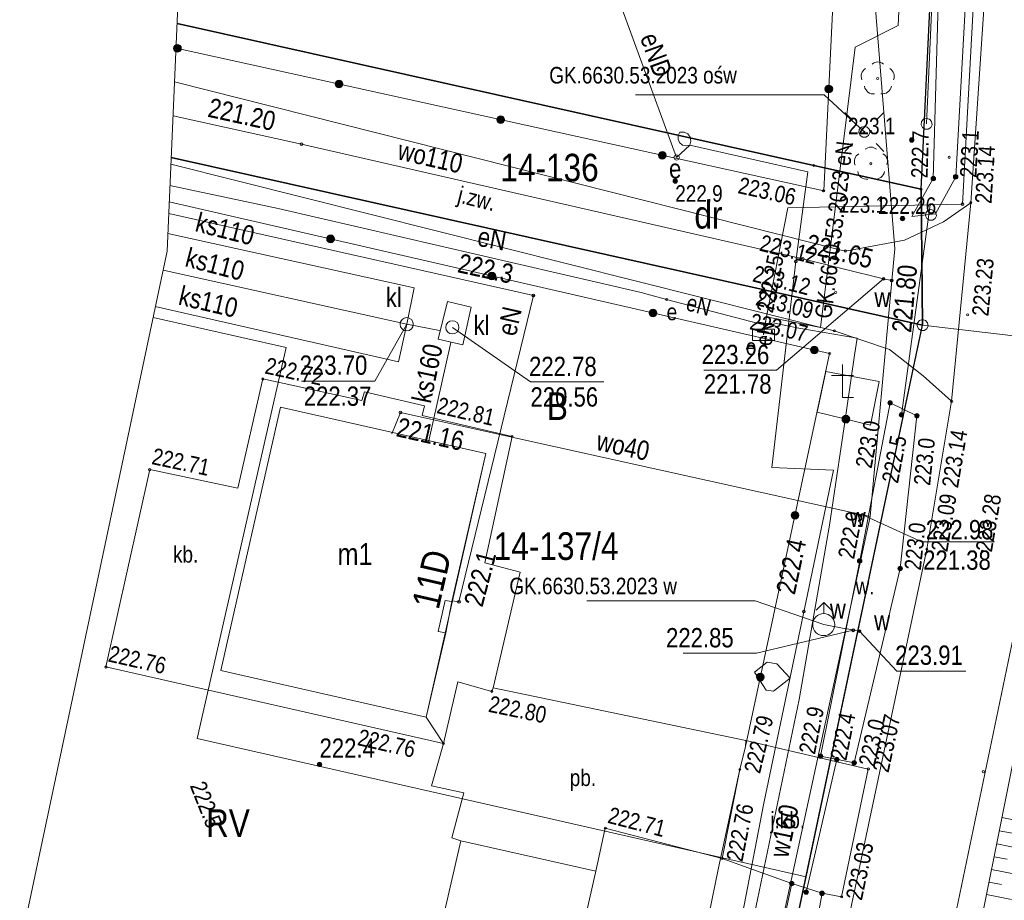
# Model space of a CAD drawing. Header units: metres. Extents: x 0 to 6601798, y -2700 to 5691112.
# Tile 43 of 61: x 6600167 to 6600211, y 5690006 to 5690046. Entities that reach past the tile are written whole.
import ezdxf
from ezdxf.enums import TextEntityAlignment as Align

# ---------------------------------------------------------------- set-up
doc = ezdxf.new("R2010")
doc.units = ezdxf.units.M
doc.header["$MEASUREMENT"] = 0
for name, color, linetype, lineweight in [('AS__Nowe_granice', 150, 'Continuous', 30), ('EBUPO_L_1', 7, 'Continuous', 5), ('EGBB_E_T_0', 7, 'Continuous', 5), ('EGBB_L_0', 7, 'Continuous', 5), ('Kontury', 7, 'Continuous', 5), ('Numery_dzialek', 150, 'Continuous', 5), ('OTD_L_14', 7, 'Continuous', 5), ('OTD_T_0', 7, 'Continuous', 5), ('OTK_E_T_0', 7, 'Continuous', 5), ('OTK_E_T_3', 7, 'Continuous', 5), ('OTK_E_T_4', 7, 'Continuous', 5), ('OTK_L_0', 7, 'Continuous', 5), ('OTK_L_4', 7, 'Continuous', 5), ('OTK_L_5', 7, 'Continuous', 5), ('OTK_L_8', 7, 'Continuous', 5), ('OTO_L_0', 7, 'Continuous', 5), ('OTO_L_1', 7, 'Continuous', 5), ('OTO_L_2', 7, 'Continuous', 5), ('OTR_L_1', 7, 'Continuous', 5), ('OTR_T_0', 7, 'Continuous', 5), ('OTR_T_1', 7, 'Continuous', 5), ('OTZ_L_1', 7, 'Continuous', 5), ('OTZ_T_0', 7, 'Continuous', 5), ('P_SUE_E_T_3', 7, 'Continuous', 5), ('P_SUE_T_3', 7, 'Continuous', 5), ('P_SUEP_E_T_0', 7, 'Continuous', 5), ('P_SUEP_L_0', 7, 'Continuous', 5), ('P_SUK_T_3', 7, 'Continuous', 5), ('P_SUKP_L_0', 7, 'Continuous', 5), ('P_SUW_E_T_2', 7, 'Continuous', 5), ('P_SUW_T_2', 7, 'Continuous', 5), ('P_SUWP_L_0', 7, 'Continuous', 5), ('podzial_uzytki', 7, 'Continuous', 5), ('Punkty', 7, 'Continuous', 5), ('SUE_E_T_1', 7, 'Continuous', 5), ('SUE_E_T_3', 7, 'Continuous', 5), ('SUE_T_4', 7, 'Continuous', 5), ('SUE_T_6', 7, 'Continuous', 5), ('SUEP_E_T_0', 7, 'Continuous', 5), ('SUEP_L_0', 7, 'Continuous', 5), ('SUER_T_0', 7, 'Continuous', 5), ('SUL_L_1', 7, 'Continuous', 5), ('UEEOA_T_10', 7, 'Continuous', 5), ('UEEOA_T_3', 7, 'Continuous', 5), ('UEEOA_T_9', 7, 'Continuous', 5), ('UEEOC_T_0', 7, 'Continuous', 5), ('UEEOO_T_0', 7, 'Continuous', 5), ('UEEPB_L_0', 7, 'Continuous', 5), ('UEEPON_L_0', 7, 'Continuous', 5), ('UEEPON_L_1', 7, 'Continuous', 5), ('UKKOA_T_22', 7, 'Continuous', 5), ('UKKOA_T_25', 7, 'Continuous', 5), ('UKKOC_T_8', 7, 'Continuous', 5), ('UKKOO_T_1', 7, 'Continuous', 5), ('UKKOO_T_7', 7, 'Continuous', 5), ('UKKPA_L_13', 7, 'Continuous', 5), ('UKKPOL_L_0', 7, 'Continuous', 5), ('UWWOA_T_2', 7, 'Continuous', 5), ('UWWOA_T_7', 7, 'Continuous', 5), ('UWWOC_T_0', 7, 'Continuous', 5), ('UWWOC_T_2', 7, 'Continuous', 5), ('UWWOO_T_0', 7, 'Continuous', 5), ('UWWPM_L_0', 7, 'Continuous', 5), ('UWWPM_L_1', 7, 'Continuous', 5), ('Uzytki', 7, 'Continuous', 5), ('WUKOS_T_1', 7, 'Continuous', 5), ('WWRPH_T_1', 7, 'Continuous', 5), ('WWRPP_T_0', 7, 'Continuous', 5)]:
    doc.layers.add(name, color=color, linetype=linetype, lineweight=lineweight)
doc.styles.add('STYL_ARIAL', font='ARIALN.TTF')

# ---------------------------------------------------------------- blocks, each defined once
blk = doc.blocks.new('GRT')
at = {"color": 7, "flags": 128}
blk.add_lwpolyline([(0, 2.5), (1.352, 2.103), (2.274, 1.039), (2.475, -0.356), (1.889, -1.637), (0.704, -2.399), (-0.704, -2.399), (-1.889, -1.637), (-2.475, -0.356), (-2.274, 1.039), (-1.352, 2.103), (0, 2.5)], dxfattribs=at)
blk = doc.blocks.new('GRO')
at = {"color": 7, "flags": 128}
blk.add_lwpolyline([(0, 0.45), (0.318, 0.318), (0.45, 0), (0.318, -0.318), (0, -0.45), (-0.318, -0.318), (-0.45, 0), (-0.318, 0.318), (0, 0.45)], dxfattribs=at)
blk = doc.blocks.new('2_OTDF')
at = {"color": 7, "flags": 128}
for points in [[(0, 15), (0, 0)], [(-5, 10), (5, 10)], [(0, 0), (5, 0)]]:
    blk.add_lwpolyline(points, dxfattribs=at)
blk = doc.blocks.new('801')
at = {"color": 0}
for radius in [1, 0.9, 0.8, 0.7, 0.6, 0.5, 0.4, 0.3, 0.2, 0.1]:
    blk.add_circle((0, 0), radius, dxfattribs=at)
blk = doc.blocks.new('403')
at = {"color": 0}
blk.add_circle((0, 0), 0.5, dxfattribs=at)
blk = doc.blocks.new('922')
at = {"color": 0}
blk.add_circle((0, 0), 0.5, dxfattribs=at)
for centre, radius, start, end in [((-3.5, 1), 4, 119.8482, 203.5195), ((0, 3.5), 4, 50.114, 129.886), ((3.5, 1), 4, 336.8845, 60.1518), ((-2, -3), 4, 187.477, 278.4788), ((2, -2.75), 4.25, 262.6459, 349.6289)]:
    blk.add_arc(centre, radius, start, end, dxfattribs=at)
blk = doc.blocks.new('4_SUEO_W')
at = {"color": 7, "flags": 128}
for points in [[(-5.303, 5.303), (-8.839, 8.839)], [(5.303, 5.303), (8.839, 8.839)], [(0, 0.25), (0.177, 0.177), (0.25, 0), (0.177, -0.177), (0, -0.25), (-0.177, -0.177), (-0.25, 0), (-0.177, 0.177), (0, 0.25)], [(-5.303, -5.303), (-8.839, -8.839)], [(5.303, -5.303), (8.839, -8.839)]]:
    blk.add_lwpolyline(points, dxfattribs=at)
blk = doc.blocks.new('4_SUPP')
at = {"color": 7, "flags": 128}
blk.add_lwpolyline([(0, 2.5), (1.352, 2.103), (2.274, 1.039), (2.475, -0.356), (1.889, -1.637), (0.704, -2.399), (-0.704, -2.399), (-1.889, -1.637), (-2.475, -0.356), (-2.274, 1.039), (-1.352, 2.103), (0, 2.5)], dxfattribs=at)
blk = doc.blocks.new('4_SUKS')
at = {"color": 7, "flags": 128}
blk.add_lwpolyline([(0, 2.5), (1.352, 2.103), (2.274, 1.039), (2.475, -0.356), (1.889, -1.637), (0.704, -2.399), (-0.704, -2.399), (-1.889, -1.637), (-2.475, -0.356), (-2.274, 1.039), (-1.352, 2.103), (0, 2.5)], dxfattribs=at)
blk = doc.blocks.new('513')
at = {"color": 0}
for p, q in [((-3.5, 6.5), (0, 10)), ((0, 5), (0, 10)), ((0, 10), (3.5, 6.5))]:
    blk.add_line(p, q, dxfattribs=at)
blk.add_circle((0, 0), 5, dxfattribs=at)
blk = doc.blocks.new('4_SUES')
at = {"color": 7, "flags": 128}
for points in [[(-5, 2.5), (-5, -2.5)], [(5, 2.5), (-5, 2.5)], [(5, -2.5), (5, 2.5)], [(-5, -2.5), (5, -2.5)]]:
    blk.add_lwpolyline(points, dxfattribs=at)
blk = doc.blocks.new('4_SUPS')
at = {"color": 7, "flags": 128}
blk.add_lwpolyline([(0, 0.625), (0.442, 0.442), (0.625, 0), (0.442, -0.442), (0, -0.625), (-0.442, -0.442), (-0.625, 0), (-0.442, 0.442), (0, 0.625)], dxfattribs=at)
blk = doc.blocks.new('ARM')
at = {"color": 7, "flags": 128}
blk.add_lwpolyline([(0, 1.25), (0.884, 0.884), (1.25, 0), (0.884, -0.884), (0, -1.25), (-0.884, -0.884), (-1.25, 0), (-0.884, 0.884), (0, 1.25)], dxfattribs=at)
blk = doc.blocks.new('625')
at = {"color": 0}
blk.add_circle((0, 0), 0.5, dxfattribs=at)
blk = doc.blocks.new('UGE')
at = {"color": 7, "flags": 128}
blk.add_lwpolyline([(0, 0.625), (0.442, 0.442), (0.625, 0), (0.442, -0.442), (0, -0.625), (-0.442, -0.442), (-0.625, 0), (-0.442, 0.442), (0, 0.625)], dxfattribs=at)
blk = doc.blocks.new('506')
at = {"color": 0}
blk.add_circle((0, 0), 3, dxfattribs=at)
blk = doc.blocks.new('621')
at = {"color": 0}
blk.add_circle((0, 0), 0.5, dxfattribs=at)
blk = doc.blocks.new('UGW')
at = {"color": 7, "flags": 128}
blk.add_lwpolyline([(0, 0.625), (0.442, 0.442), (0.625, 0), (0.442, -0.442), (0, -0.625), (-0.442, -0.442), (-0.625, 0), (-0.442, 0.442), (0, 0.625)], dxfattribs=at)

msp = doc.modelspace()

# ---------------------------------------------------------------- linework, layer by layer
at = {"color": 7, "linetype": 'Continuous', "lineweight": 0, "flags": 128}
msp.add_lwpolyline([(6600189.51, 5690403.01), (6600173.29, 5690035.7), (6600065.2, 5689524.43)], dxfattribs=at)
at = {"color": 7, "linetype": 'Continuous', "flags": 128}
msp.add_lwpolyline([(6600173.477, 5690039.941), (6600207.53, 5690032.34), (6600207.46, 5690038.5), (6600202.6, 5690039.58), (6600173.745, 5690046.013)], dxfattribs=at)
at = {"layer": 'AS__Nowe_granice', "linetype": 'Continuous', "flags": 128}
for points in [[(6600207.46, 5690038.5), (6600209.5, 5690080.81)], [(6600173.745, 5690046.013), (6600202.6, 5690039.58)], [(6600207.53, 5690032.34), (6600173.477, 5690039.941)], [(6600202.6, 5690039.58), (6600207.46, 5690038.5)], [(6600207.46, 5690038.5), (6600207.53, 5690032.34)], [(6600199.93, 5689996.35), (6600207.53, 5690032.34)]]:
    msp.add_lwpolyline(points, dxfattribs=at)
at = {"layer": 'EBUPO_L_1', "color": 4, "linetype": 'Continuous', "flags": 128}
for points in [[(6600185.89, 5690019.86), (6600185.58, 5690018.46)], [(6600186.2, 5690019.81), (6600185.89, 5690019.86)], [(6600185.58, 5690018.46), (6600185.92, 5690018.4)]]:
    msp.add_lwpolyline(points, dxfattribs=at)
at = {"layer": 'EGBB_L_0', "color": 7, "linetype": 'Continuous', "flags": 128}
for points in [[(6600178.43, 5690028.62), (6600175.73, 5690016.69)], [(6600187.74, 5690026.52), (6600178.43, 5690028.62)], [(6600186.2, 5690019.81), (6600187.74, 5690026.52)], [(6600186.2, 5690019.81), (6600185.92, 5690018.4)], [(6600185.03, 5690014.57), (6600185.92, 5690018.4)], [(6600175.73, 5690016.69), (6600185.03, 5690014.57)]]:
    msp.add_lwpolyline(points, dxfattribs=at)
at = {"layer": 'Kontury', "color": 3, "linetype": 'Continuous', "flags": 128}
for points in [[(6600207.46, 5690038.5), (6600209.5, 5690080.81)], [(6600173.745, 5690046.013), (6600202.6, 5690039.58)], [(6600202.6, 5690039.58), (6600203.52, 5690039.38)], [(6600178.68, 5690031.32), (6600172.654, 5690032.691)], [(6600174.65, 5690013.61), (6600178.68, 5690031.32)], [(6600202.25, 5690007.34), (6600174.65, 5690013.61)], [(6600199.93, 5689996.35), (6600202.25, 5690007.34)]]:
    msp.add_lwpolyline(points, dxfattribs=at)
at = {"layer": 'OTD_L_14', "color": 7, "linetype": 'Continuous', "flags": 128}
for points in [[(6600186.605, 5690008.971), (6600185.193, 5690002.87)], [(6600192.728, 5690007.598), (6600186.605, 5690008.971)], [(6600191.349, 5690001.523), (6600192.728, 5690007.598)]]:
    msp.add_lwpolyline(points, dxfattribs=at)
at = {"layer": 'OTK_L_0', "color": 7, "linetype": 'Continuous', "flags": 128}
for points in [[(6600209.715, 5690037.89), (6600211.635, 5690066.487)], [(6600204.028, 5690035.697), (6600173.629, 5690043.37)], [(6600173.464, 5690039.628), (6600203.528, 5690032.082)], [(6600209.715, 5690037.89), (6600208.477, 5690037.016)], [(6600208.845, 5690028.889), (6600209.715, 5690037.89)], [(6600208.845, 5690028.889), (6600209.715, 5690037.89)], [(6600208.477, 5690037.016), (6600206.718, 5690036.184)], [(6600206.718, 5690036.184), (6600204.028, 5690035.697)], [(6600203.528, 5690032.082), (6600206.031, 5690031.232)], [(6600206.031, 5690031.232), (6600207.564, 5690030.047)], [(6600207.564, 5690030.047), (6600208.845, 5690028.889)], [(6600207.724, 5690022.186), (6600208.845, 5690028.889)], [(6600201.99, 5689995.134), (6600207.724, 5690022.186)], [(6600212.387, 5690021.791), (6600206.728, 5689994.601)], [(6600199.513, 5690013.521), (6600199.499, 5690013.238)], [(6600205.068, 5690012.223), (6600199.513, 5690013.521)], [(6600199.499, 5690013.238), (6600199.248, 5690012.201)], [(6600199.248, 5690012.201), (6600198.441, 5690008.17)], [(6600203.858, 5690006.428), (6600205.068, 5690012.223)], [(6600198.441, 5690008.17), (6600201.601, 5690007.03)], [(6600201.601, 5690007.03), (6600202.972, 5690006.589)], [(6600202.972, 5690006.589), (6600203.858, 5690006.428)]]:
    msp.add_lwpolyline(points, dxfattribs=at)
at = {"layer": 'OTK_L_4', "color": 7, "linetype": 'Continuous', "flags": 128}
for points in [[(6600177.629, 5690029.903), (6600176.494, 5690024.944)], [(6600182.114, 5690028.927), (6600177.629, 5690029.903)], [(6600182.24, 5690029.321), (6600182.114, 5690028.927)], [(6600184.953, 5690028.69), (6600182.24, 5690029.321)], [(6600178.43, 5690028.62), (6600175.73, 5690016.69)], [(6600187.74, 5690026.52), (6600178.43, 5690028.62)], [(6600184.856, 5690028.238), (6600184.953, 5690028.69)], [(6600188.926, 5690027.295), (6600184.856, 5690028.238)], [(6600187.698, 5690021.567), (6600188.926, 5690027.295)], [(6600185.03, 5690014.572), (6600187.74, 5690026.52)], [(6600172.501, 5690025.795), (6600170.521, 5690016.85)], [(6600176.494, 5690024.944), (6600172.501, 5690025.795)], [(6600189.289, 5690021.145), (6600187.698, 5690021.567)], [(6600188.069, 5690015.896), (6600189.289, 5690021.145)], [(6600170.521, 5690016.85), (6600185.812, 5690013.381)], [(6600175.73, 5690016.69), (6600185.03, 5690014.572)], [(6600185.812, 5690013.381), (6600186.46, 5690016.181)], [(6600185.812, 5690013.381), (6600186.46, 5690016.181)], [(6600186.46, 5690016.181), (6600188.006, 5690015.742)], [(6600186.46, 5690016.181), (6600188.006, 5690015.742)], [(6600188.006, 5690015.742), (6600188.069, 5690015.896)], [(6600188.006, 5690015.742), (6600188.069, 5690015.896)], [(6600188.069, 5690015.896), (6600199.513, 5690013.521)], [(6600185.812, 5690013.381), (6600185.03, 5690014.572)], [(6600185.281, 5690011.454), (6600185.812, 5690013.381)], [(6600199.513, 5690013.521), (6600199.499, 5690013.238)], [(6600199.499, 5690013.238), (6600199.248, 5690012.201)], [(6600199.248, 5690012.201), (6600198.441, 5690008.17)], [(6600186.742, 5690011.151), (6600185.281, 5690011.454)], [(6600186.197, 5690009.097), (6600186.742, 5690011.151)], [(6600193.152, 5690009.541), (6600192.728, 5690007.598)], [(6600198.441, 5690008.17), (6600193.152, 5690009.541)], [(6600186.605, 5690008.971), (6600186.197, 5690009.097)], [(6600192.728, 5690007.598), (6600186.605, 5690008.971)]]:
    msp.add_lwpolyline(points, dxfattribs=at)
at = {"layer": 'OTK_L_5', "color": 7, "linetype": 'Continuous', "flags": 128}
for points in [[(6600208.017, 5690038.983), (6600208.696, 5690062.813)], [(6600210.354, 5690062.706), (6600209.03, 5690039.062)], [(6600207.039, 5690037.266), (6600208.017, 5690038.983)], [(6600209.03, 5690039.062), (6600208.122, 5690037.388)], [(6600208.122, 5690037.388), (6600207.039, 5690037.266)], [(6600204.679, 5690021.654), (6600206.059, 5690028.817)], [(6600206.059, 5690028.817), (6600207.272, 5690028.235)], [(6600207.272, 5690028.235), (6600206.515, 5690021.308)], [(6600202.905, 5690012.804), (6600204.679, 5690021.654)], [(6600206.515, 5690021.308), (6600204.433, 5690012.503)], [(6600204.433, 5690012.503), (6600202.905, 5690012.804)], [(6600199.24, 5689995.95), (6600201.601, 5690007.03)], [(6600201.601, 5690007.03), (6600202.972, 5690006.589)], [(6600202.972, 5690006.589), (6600200.905, 5689995.406)]]:
    msp.add_lwpolyline(points, dxfattribs=at)
at = {"layer": 'OTK_L_8', "color": 7, "linetype": 'Continuous', "flags": 128}
for points in [[(6600206.57, 5690028.269), (6600207.867, 5690037.788)], [(6600202.253, 5690006.646), (6600203.643, 5690012.66)]]:
    msp.add_lwpolyline(points, dxfattribs=at)
at = {"layer": 'OTO_L_0', "color": 7, "linetype": 'Continuous', "flags": 128}
for points in [[(6600204.376, 5690065.515), (6600203.056, 5690038.425)], [(6600203.056, 5690038.425), (6600173.696, 5690044.899)], [(6600173.388, 5690037.928), (6600203.317, 5690031.054)], [(6600203.317, 5690031.054), (6600199.499, 5690013.238)], [(6600202.749, 5690028.4), (6600203.151, 5690030.241)], [(6600203.151, 5690030.241), (6600205.567, 5690029.78)], [(6600205.567, 5690029.78), (6600205.166, 5690027.809)], [(6600205.166, 5690027.809), (6600202.749, 5690028.4)], [(6600198.287, 5690007.738), (6600196.086, 5689997.016)]]:
    msp.add_lwpolyline(points, dxfattribs=at)
at = {"layer": 'OTO_L_0', "color": 7, "linetype": 'Continuous'}
for centre, radius in [((6600173.76, 5690044.885), 0.175), ((6600173.76, 5690044.885), 0.158), ((6600173.76, 5690044.885), 0.14), ((6600173.76, 5690044.885), 0.122), ((6600173.76, 5690044.885), 0.105), ((6600173.76, 5690044.885), 0.0875), ((6600173.76, 5690044.885), 0.07), ((6600173.76, 5690044.885), 0.0525), ((6600173.76, 5690044.885), 0.035), ((6600181.084, 5690043.27), 0.175), ((6600181.084, 5690043.27), 0.158), ((6600181.084, 5690043.27), 0.14), ((6600181.084, 5690043.27), 0.122), ((6600181.084, 5690043.27), 0.105), ((6600181.084, 5690043.27), 0.0875), ((6600181.084, 5690043.27), 0.07), ((6600181.084, 5690043.27), 0.0525), ((6600181.084, 5690043.27), 0.035), ((6600203.281, 5690043.042), 0.175), ((6600203.281, 5690043.042), 0.158), ((6600203.281, 5690043.042), 0.14), ((6600203.281, 5690043.042), 0.122), ((6600203.281, 5690043.042), 0.105), ((6600203.281, 5690043.042), 0.0875), ((6600203.281, 5690043.042), 0.07), ((6600203.281, 5690043.042), 0.0525), ((6600203.281, 5690043.042), 0.035), ((6600188.408, 5690041.655), 0.175), ((6600188.408, 5690041.655), 0.158), ((6600188.408, 5690041.655), 0.14), ((6600188.408, 5690041.655), 0.122), ((6600188.408, 5690041.655), 0.105), ((6600188.408, 5690041.655), 0.0875), ((6600188.408, 5690041.655), 0.07), ((6600188.408, 5690041.655), 0.0525), ((6600188.408, 5690041.655), 0.035), ((6600195.732, 5690040.04), 0.175), ((6600195.732, 5690040.04), 0.158), ((6600195.732, 5690040.04), 0.14), ((6600195.732, 5690040.04), 0.122), ((6600195.732, 5690040.04), 0.105), ((6600195.732, 5690040.04), 0.0875), ((6600195.732, 5690040.04), 0.07), ((6600195.732, 5690040.04), 0.0525), ((6600195.732, 5690040.04), 0.035), ((6600180.698, 5690036.249), 0.175), ((6600180.698, 5690036.249), 0.158), ((6600180.698, 5690036.249), 0.14), ((6600180.698, 5690036.249), 0.122), ((6600180.698, 5690036.249), 0.105), ((6600180.698, 5690036.249), 0.0875), ((6600180.698, 5690036.249), 0.07), ((6600180.698, 5690036.249), 0.0525), ((6600180.698, 5690036.249), 0.035), ((6600188.008, 5690034.57), 0.175), ((6600188.008, 5690034.57), 0.158), ((6600188.008, 5690034.57), 0.14), ((6600188.008, 5690034.57), 0.122), ((6600188.008, 5690034.57), 0.105), ((6600188.008, 5690034.57), 0.0875), ((6600188.008, 5690034.57), 0.07), ((6600188.008, 5690034.57), 0.0525), ((6600188.008, 5690034.57), 0.035), ((6600195.317, 5690032.891), 0.175), ((6600195.317, 5690032.891), 0.158), ((6600195.317, 5690032.891), 0.14), ((6600195.317, 5690032.891), 0.122), ((6600195.317, 5690032.891), 0.105), ((6600195.317, 5690032.891), 0.0875), ((6600195.317, 5690032.891), 0.07), ((6600195.317, 5690032.891), 0.0525), ((6600195.317, 5690032.891), 0.035), ((6600202.627, 5690031.213), 0.175), ((6600202.627, 5690031.213), 0.158), ((6600202.627, 5690031.213), 0.14), ((6600202.627, 5690031.213), 0.122), ((6600202.627, 5690031.213), 0.105), ((6600202.627, 5690031.213), 0.0875), ((6600202.627, 5690031.213), 0.07), ((6600202.627, 5690031.213), 0.0525), ((6600202.627, 5690031.213), 0.035), ((6600204.054, 5690028.081), 0.175), ((6600204.054, 5690028.081), 0.158), ((6600204.054, 5690028.081), 0.14), ((6600204.054, 5690028.081), 0.122), ((6600204.054, 5690028.081), 0.105), ((6600204.054, 5690028.081), 0.0875), ((6600204.054, 5690028.081), 0.07), ((6600204.054, 5690028.081), 0.0525), ((6600204.054, 5690028.081), 0.035), ((6600201.745, 5690023.72), 0.175), ((6600201.745, 5690023.72), 0.158), ((6600201.745, 5690023.72), 0.14), ((6600201.745, 5690023.72), 0.122), ((6600201.745, 5690023.72), 0.105), ((6600201.745, 5690023.72), 0.0875), ((6600201.745, 5690023.72), 0.07), ((6600201.745, 5690023.72), 0.0525), ((6600201.745, 5690023.72), 0.035), ((6600200.174, 5690016.387), 0.175), ((6600200.174, 5690016.387), 0.158), ((6600200.174, 5690016.387), 0.14), ((6600200.174, 5690016.387), 0.122), ((6600200.174, 5690016.387), 0.105), ((6600200.174, 5690016.387), 0.0875), ((6600200.174, 5690016.387), 0.07), ((6600200.174, 5690016.387), 0.0525), ((6600200.174, 5690016.387), 0.035)]:
    msp.add_circle(centre, radius, dxfattribs=at)
at = {"layer": 'OTO_L_1', "color": 7, "linetype": 'Continuous', "flags": 128}
msp.add_lwpolyline([(6600198.287, 5690007.738), (6600199.248, 5690012.201)], dxfattribs=at)
at = {"layer": 'OTO_L_2', "color": 7, "linetype": 'Continuous', "flags": 128}
msp.add_lwpolyline([(6600199.248, 5690012.201), (6600199.499, 5690013.238)], dxfattribs=at)
at = {"layer": 'OTR_L_1', "color": 7, "linetype": 'Continuous', "flags": 128}
for points in [[(6600208.104, 5689994.918), (6600213.247, 5690020.633)], [(6600211.127, 5690010.03), (6600212.345, 5690009.787)], [(6600211.006, 5690009.429), (6600211.608, 5690009.309)], [(6600210.888, 5690008.835), (6600212.075, 5690008.598)], [(6600210.77, 5690008.249), (6600211.357, 5690008.132)], [(6600210.654, 5690007.67), (6600211.812, 5690007.438)], [(6600210.54, 5690007.098), (6600211.112, 5690006.984)], [(6600210.427, 5690006.534), (6600211.556, 5690006.308)]]:
    msp.add_lwpolyline(points, dxfattribs=at)
at = {"layer": 'P_SUE_E_T_3', "color": 7, "linetype": 'Continuous', "flags": 128}
for points in [[(6600194.522, 5690042.782), (6600203.072, 5690042.782)], [(6600204.89, 5690041.1), (6600203.072, 5690042.782)]]:
    msp.add_lwpolyline(points, dxfattribs=at)
at = {"layer": 'P_SUEP_L_0', "color": 1, "linetype": 'Continuous', "flags": 128}
for points in [[(6600207.95, 5690079.42), (6600206.43, 5690045.92)], [(6600206.43, 5690045.92), (6600204.48, 5690044.94)], [(6600204.48, 5690044.94), (6600202.9, 5690032.24)], [(6600200.45, 5690032.72), (6600200.32, 5690031.9)], [(6600202.9, 5690032.24), (6600200.45, 5690032.72)]]:
    msp.add_lwpolyline(points, dxfattribs=at)
at = {"layer": 'P_SUKP_L_0', "color": 30, "linetype": 'Continuous', "flags": 128}
msp.add_lwpolyline([(6600207.71, 5690041.46), (6600211.22, 5690119.37)], dxfattribs=at)
at = {"layer": 'P_SUW_E_T_2', "color": 161, "linetype": 'Continuous', "flags": 128}
for points in [[(6600192.318, 5690019.845), (6600199.945, 5690019.845)], [(6600203.05, 5690018.77), (6600199.945, 5690019.845)]]:
    msp.add_lwpolyline(points, dxfattribs=at)
at = {"layer": 'P_SUWP_L_0', "color": 161, "linetype": 'Continuous', "flags": 128}
msp.add_lwpolyline([(6600203.05, 5690018.77), (6600204.05, 5690018.58)], dxfattribs=at)
at = {"layer": 'SUEP_L_0', "color": 1, "linetype": 'Continuous', "flags": 128}
for points in [[(6600209.34, 5690037.82), (6600210.81, 5690064.73)], [(6600200.38, 5690032.34), (6600201.42, 5690037.65)], [(6600201.42, 5690037.65), (6600209.34, 5690037.82)], [(6600194.78, 5690033.82), (6600195.93, 5690033.5)], [(6600195.93, 5690033.5), (6600200.38, 5690032.34)], [(6600200.38, 5690032.34), (6600200.32, 5690031.96)], [(6600200.38, 5690032.34), (6600200.74, 5690032.45)], [(6600200.32, 5690031.96), (6600200.32, 5690031.9)]]:
    msp.add_lwpolyline(points, dxfattribs=at)
at = {"layer": 'SUL_L_1', "color": 7, "linetype": 'Continuous', "flags": 128}
for points in [[(6600200.38, 5690032.34), (6600201.42, 5690037.65)], [(6600201.42, 5690037.65), (6600209.34, 5690037.82)], [(6600200.32, 5690031.96), (6600200.38, 5690032.34)]]:
    msp.add_lwpolyline(points, dxfattribs=at)
at = {"layer": 'UEEPB_L_0', "color": 1, "linetype": 'Continuous', "flags": 128}
for points in [[(6600201.233, 5690030.43), (6600201.79, 5690035.22)], [(6600200.74, 5690032.45), (6600201.92, 5690032.2)], [(6600204.45, 5690030.98), (6600203.97, 5690027.75)], [(6600203.97, 5690027.75), (6600203.31, 5690023.28)], [(6600201.93, 5690015.38), (6600200.05, 5690006.31)]]:
    msp.add_lwpolyline(points, dxfattribs=at)
at = {"layer": 'UEEPON_L_0', "color": 1, "linetype": 'Continuous', "flags": 128}
for points in [[(6600178.32, 5690037.63), (6600173.421, 5690038.662)], [(6600194.78, 5690033.82), (6600178.32, 5690037.63)], [(6600189.89, 5690033.68), (6600173.365, 5690037.4)], [(6600186.52, 5690019.8), (6600189.89, 5690033.68)], [(6600201.92, 5690032.2), (6600200.74, 5690032.45)], [(6600204.56, 5690031.75), (6600201.92, 5690032.2)], [(6600204.45, 5690030.98), (6600204.56, 5690031.75)], [(6600203.97, 5690027.75), (6600204.45, 5690030.98)], [(6600203.31, 5690023.28), (6600203.97, 5690027.75)], [(6600201.93, 5690015.38), (6600203.31, 5690023.28)], [(6600186.21, 5690019.85), (6600186.52, 5690019.8)], [(6600200.05, 5690006.31), (6600201.93, 5690015.38)], [(6600197.97, 5689996.54), (6600200.05, 5690006.31)]]:
    msp.add_lwpolyline(points, dxfattribs=at)
at = {"layer": 'UEEPON_L_1', "color": 1, "linetype": 'Continuous', "flags": 128}
for points in [[(6600190.506, 5690056.002), (6600196.381, 5690039.936)], [(6600196.979, 5690040.492), (6600196.813, 5690040.459), (6600196.649, 5690040.501), (6600196.52, 5690040.61), (6600196.451, 5690040.765), (6600196.455, 5690040.934), (6600196.533, 5690041.084)], [(6600196.533, 5690041.084), (6600196.721, 5690041.088), (6600196.89, 5690041.006), (6600197.002, 5690040.856), (6600197.034, 5690040.671), (6600196.979, 5690040.492)], [(6600196.381, 5690039.936), (6600196.979, 5690040.492)], [(6600196.979, 5690040.492), (6600202.325, 5690039.293)], [(6600202.325, 5690039.293), (6600201.79, 5690035.22)], [(6600201.79, 5690035.22), (6600200.705, 5690025.892)], [(6600200.705, 5690025.892), (6600203.494, 5690025.768)], [(6600203.494, 5690025.768), (6600200.339, 5690010.675)], [(6600199.912, 5690016.616), (6600200.487, 5690017.073)], [(6600200.487, 5690017.073), (6600200.929, 5690016.985)], [(6600200.929, 5690016.985), (6600201.522, 5690016.335)], [(6600200.442, 5690015.791), (6600199.912, 5690016.616)], [(6600201.522, 5690016.335), (6600200.781, 5690015.747)], [(6600200.781, 5690015.747), (6600200.442, 5690015.791)], [(6600200.339, 5690010.675), (6600197.661, 5689996.805)]]:
    msp.add_lwpolyline(points, dxfattribs=at)
at = {"layer": 'UKKOC_T_8', "color": 30, "linetype": 'Continuous', "flags": 128}
for points in [[(6600184.15, 5690032.38), (6600182.71, 5690029.808)], [(6600186.22, 5690032.24), (6600189.759, 5690029.772)], [(6600179.388, 5690029.808), (6600182.71, 5690029.808)], [(6600189.759, 5690029.772), (6600193.081, 5690029.772)]]:
    msp.add_lwpolyline(points, dxfattribs=at)
at = {"layer": 'UKKPA_L_13', "color": 30, "linetype": 'Continuous', "flags": 128}
for points in [[(6600185.58, 5690031.71), (6600186, 5690033.41)], [(6600186, 5690033.41), (6600187.07, 5690033.16)], [(6600187.07, 5690033.16), (6600186.69, 5690031.45)], [(6600186.69, 5690031.45), (6600185.58, 5690031.71)]]:
    msp.add_lwpolyline(points, dxfattribs=at)
at = {"layer": 'UKKPOL_L_0', "color": 30, "linetype": 'Continuous', "flags": 128}
for points in [[(6600184.49, 5690034.03), (6600173.325, 5690036.491)], [(6600173.108, 5690034.839), (6600184.15, 5690032.38)], [(6600184.15, 5690032.38), (6600184.49, 5690034.03)], [(6600183.78, 5690030.67), (6600172.757, 5690033.179)], [(6600184.15, 5690032.38), (6600183.78, 5690030.67)], [(6600185.63, 5690032.1), (6600184.15, 5690032.38)], [(6600185.14, 5690027.04), (6600186.15, 5690031.56)]]:
    msp.add_lwpolyline(points, dxfattribs=at)
at = {"layer": 'UWWOC_T_2', "color": 161, "linetype": 'Continuous', "flags": 128}
for points in [[(6600205.76, 5690034.435), (6600200.908, 5690030.306)], [(6600197.618, 5690030.306), (6600200.908, 5690030.306)], [(6600204.81, 5690023.74), (6600207.496, 5690022.526)], [(6600207.496, 5690022.526), (6600210.785, 5690022.526)], [(6600204.39, 5690018.51), (6600200, 5690017.475)], [(6600204.67, 5690018.47), (6600206.369, 5690016.663)], [(6600196.678, 5690017.475), (6600200, 5690017.475)], [(6600206.369, 5690016.663), (6600209.496, 5690016.663)]]:
    msp.add_lwpolyline(points, dxfattribs=at)
at = {"layer": 'UWWPM_L_0', "color": 161, "linetype": 'Continuous', "flags": 128}
for points in [[(6600173.56, 5690041.82), (6600179.38, 5690040.54)], [(6600179.38, 5690040.54), (6600202.1, 5690035.34)], [(6600202.1, 5690035.34), (6600205.76, 5690034.435)], [(6600205.76, 5690034.435), (6600206.13, 5690034.36)], [(6600183.47, 5690027.41), (6600183.87, 5690028.38)], [(6600183.87, 5690028.38), (6600204.81, 5690023.74)], [(6600204.81, 5690023.74), (6600205.15, 5690023.66)], [(6600204.39, 5690018.51), (6600204.048, 5690018.584)], [(6600204.67, 5690018.47), (6600204.39, 5690018.51)]]:
    msp.add_lwpolyline(points, dxfattribs=at)
at = {"layer": 'UWWPM_L_1', "color": 161, "linetype": 'Continuous', "flags": 128}
for points in [[(6600205.143, 5690049.874), (6600206.266, 5690035.804)], [(6600206.13, 5690034.36), (6600206.266, 5690035.804)], [(6600205.15, 5690023.66), (6600206.13, 5690034.36)], [(6600205.15, 5690023.66), (6600196.371, 5689983.224)]]:
    msp.add_lwpolyline(points, dxfattribs=at)
at = {"layer": 'Uzytki', "color": 3, "linetype": 'Continuous', "flags": 128}
for points in [[(6600209.5, 5690080.81), (6600207.46, 5690038.5)], [(6600202.6, 5690039.58), (6600173.745, 5690046.013)], [(6600203.34, 5690033.28), (6600173.477, 5690039.943)], [(6600207.46, 5690038.5), (6600202.6, 5690039.58)], [(6600207.46, 5690038.5), (6600207.53, 5690032.34)], [(6600172.654, 5690032.691), (6600178.68, 5690031.32)], [(6600207.53, 5690032.34), (6600202.25, 5690007.34)], [(6600217.47, 5690031.17), (6600207.53, 5690032.34)], [(6600178.68, 5690031.32), (6600174.65, 5690013.61)], [(6600202.25, 5690007.34), (6600199.93, 5689996.35)]]:
    msp.add_lwpolyline(points, dxfattribs=at)

# ---------------------------------------------------------------- block references
at = {"layer": 'OTD_T_0', "color": 7, "linetype": 'Continuous', "xscale": 0.1, "yscale": 0.1, "zscale": 0.1}
msp.add_blockref('2_OTDF', (6600203.905, 5690029.054), dxfattribs=at)
at = {"layer": 'OTR_T_0', "color": 7, "linetype": 'Continuous', "xscale": 0.1, "yscale": 0.1, "zscale": 0.1, "rotation": 0.0008399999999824}
for p in [(6600203.056, 5690038.425), (6600209.715, 5690037.89), (6600204.028, 5690035.697), (6600203.594, 5690033.818), (6600209.577, 5690032.809), (6600203.528, 5690032.082), (6600203.317, 5690031.054), (6600177.629, 5690029.903), (6600208.845, 5690028.889), (6600188.926, 5690027.295), (6600172.501, 5690025.795), (6600207.724, 5690022.186), (6600210.237, 5690022.096), (6600170.521, 5690016.85), (6600188.006, 5690015.742), (6600185.812, 5690013.381), (6600199.248, 5690012.201), (6600205.068, 5690012.223), (6600193.152, 5690009.541), (6600198.441, 5690008.17), (6600203.858, 5690006.428)]:
    msp.add_blockref('403', p, dxfattribs=at)
at = {"layer": 'OTR_T_1', "color": 7, "linetype": 'Continuous', "xscale": 0.1, "yscale": 0.1, "zscale": 0.1, "rotation": 0.0008399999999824}
for p in [(6600207.04, 5690040.73), (6600196.32, 5690038.87), (6600208.017, 5690038.983), (6600209.03, 5690039.062), (6600206.62, 5690037.17), (6600206.059, 5690028.817), (6600206.57, 5690028.269), (6600207.272, 5690028.235), (6600204.679, 5690021.654), (6600206.515, 5690021.308), (6600202.905, 5690012.804), (6600203.643, 5690012.66), (6600204.433, 5690012.503), (6600201.601, 5690007.03), (6600202.253, 5690006.646), (6600202.972, 5690006.589)]:
    msp.add_blockref('801', p, dxfattribs=at)
at = {"layer": 'OTZ_T_0', "color": 7, "linetype": 'Continuous', "xscale": 0.1, "yscale": 0.1, "zscale": 0.1}
for p in [(6600205.497, 5690043.517), (6600205.187, 5690039.655)]:
    msp.add_blockref('922', p, dxfattribs=at)
at = {"layer": 'P_SUE_E_T_3', "color": 7, "linetype": 'Continuous', "xscale": 0.1, "yscale": 0.1, "zscale": 0.1}
msp.add_blockref('4_SUEO_W', (6600204.89, 5690041.1), dxfattribs=at)
at = {"layer": 'P_SUE_T_3', "color": 7, "linetype": 'Continuous', "xscale": 0.1, "yscale": 0.1, "zscale": 0.1}
for name in ['4_SUEO_W', '4_SUPP']:
    msp.add_blockref(name, (6600204.89, 5690041.1), dxfattribs=at)
at = {"layer": 'P_SUK_T_3', "color": 30, "linetype": 'Continuous', "xscale": 0.1, "yscale": 0.1, "zscale": 0.1}
msp.add_blockref('4_SUKS', (6600207.71, 5690041.46), dxfattribs=at)
at = {"layer": 'P_SUW_T_2', "color": 7, "linetype": 'Continuous', "xscale": 0.1, "yscale": 0.1, "zscale": 0.1}
msp.add_blockref('513', (6600203.05, 5690018.77), dxfattribs=at)
at = {"layer": 'Punkty', "color": 7, "linetype": 'Continuous', "xscale": 0.1, "yscale": 0.1, "zscale": 0.1}
for name, p in [('GRO', (6600202.6, 5690039.58)), ('GRO', (6600203.03, 5690038.43)), ('GRO', (6600207.46, 5690038.5)), ('GRT', (6600207.91, 5690037.33)), ('GRT', (6600207.53, 5690032.34))]:
    msp.add_blockref(name, p, dxfattribs=at)
at = {"layer": 'SUE_T_4', "color": 1, "linetype": 'Continuous', "xscale": 0.1, "yscale": 0.1, "zscale": 0.1, "rotation": 0.0008399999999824}
msp.add_blockref('4_SUES', (6600200.32, 5690031.9), dxfattribs=at)
at = {"layer": 'SUE_T_6', "color": 7, "linetype": 'Continuous', "xscale": 0.1, "yscale": 0.1, "zscale": 0.1}
msp.add_blockref('625', (6600195.93, 5690033.5), dxfattribs=at)
at = {"layer": 'SUER_T_0', "color": 1, "linetype": 'Continuous', "xscale": 0.1, "yscale": 0.1, "zscale": 0.1, "rotation": 0.0008399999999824}
for p in [(6600209.34, 5690037.82), (6600200.38, 5690032.34)]:
    msp.add_blockref('4_SUPS', p, dxfattribs=at)
at = {"layer": 'UEEOA_T_10', "color": 1, "linetype": 'Continuous', "xscale": 0.1, "yscale": 0.1, "zscale": 0.1, "rotation": 2.389229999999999}
msp.add_blockref('ARM', (6600196.381, 5690039.936), dxfattribs=at)
at = {"layer": 'UEEOA_T_9', "color": 7, "linetype": 'Continuous', "xscale": 0.1, "yscale": 0.1, "zscale": 0.1}
for rotation in [36.07342, 259.8830400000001, 87.0274]:
    msp.add_blockref('625', (6600208.735, 5690039.945), dxfattribs=dict(at, rotation=rotation))
msp.add_blockref('625', (6600208.735, 5690039.945), dxfattribs=at)
at = {"layer": 'UEEOC_T_0', "color": 1, "linetype": 'Continuous', "xscale": 0.1, "yscale": 0.1, "zscale": 0.1}
for p in [(6600201.79, 5690035.22), (6600189.89, 5690033.68), (6600186.52, 5690019.8)]:
    msp.add_blockref('UGE', p, dxfattribs=at)
at = {"layer": 'UEEOC_T_0', "color": 1, "linetype": 'Continuous', "xscale": 0.1, "yscale": 0.1, "zscale": 0.1, "rotation": 2.39496}
msp.add_blockref('UGE', (6600202.15, 5690019.357), dxfattribs=at)
at = {"layer": 'UKKOA_T_22', "color": 14, "linetype": 'Continuous', "xscale": 0.1, "yscale": 0.1, "zscale": 0.1}
for p in [(6600184.15, 5690032.38), (6600186.22, 5690032.24)]:
    msp.add_blockref('506', p, dxfattribs=at)
at = {"layer": 'UKKOC_T_8', "color": 7, "linetype": 'Continuous', "xscale": 0.1, "yscale": 0.1, "zscale": 0.1}
for p in [(6600184.15, 5690032.38), (6600186.22, 5690032.24)]:
    msp.add_blockref('506', p, dxfattribs=at)
at = {"layer": 'UWWOA_T_7', "color": 7, "linetype": 'Continuous', "xscale": 0.1, "yscale": 0.1, "zscale": 0.1}
for p, rotation in [((6600205.76, 5690034.435), 346.9374), ((6600204.81, 5690023.74), 344.26169), ((6600204.39, 5690018.51), 355.75522)]:
    msp.add_blockref('621', p, dxfattribs=dict(at, rotation=rotation))
msp.add_blockref('621', (6600204.67, 5690018.47), dxfattribs=at)
at = {"layer": 'UWWOC_T_0', "color": 161, "linetype": 'Continuous', "xscale": 0.1, "yscale": 0.1, "zscale": 0.1}
for p in [(6600179.38, 5690040.54), (6600202.1, 5690035.34), (6600206.13, 5690034.36), (6600183.87, 5690028.38)]:
    msp.add_blockref('UGW', p, dxfattribs=at)
at = {"layer": 'UWWOC_T_2', "color": 161, "linetype": 'Continuous', "xscale": 0.1, "yscale": 0.1, "zscale": 0.1, "rotation": 270.00063}
for p in [(6600205.76, 5690034.435), (6600204.81, 5690023.74), (6600204.39, 5690018.51), (6600204.67, 5690018.47)]:
    msp.add_blockref('UGE', p, dxfattribs=at)
at = {"layer": 'WUKOS_T_1', "color": 7, "linetype": 'Continuous', "xscale": 0.1, "yscale": 0.1, "zscale": 0.1, "rotation": 2.429339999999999}
msp.add_blockref('403', (6600210.28, 5690012.101), dxfattribs=at)
at = {"layer": 'WWRPP_T_0', "color": 7, "linetype": 'Continuous', "xscale": 0.1, "yscale": 0.1, "zscale": 0.1}
msp.add_blockref('801', (6600180.2, 5690012.43), dxfattribs=at)

# ---------------------------------------------------------------- texts
at = {"layer": 'EGBB_E_T_0', "color": 7, "linetype": 'Continuous', "style": 'STYL_ARIAL'}
msp.add_text('m1', height=1, dxfattribs=at).set_placement((6600181.808, 5690021.962), align=Align.MIDDLE_CENTER)
at = {"layer": 'Numery_dzialek', "linetype": 'Continuous', "style": 'STYL_ARIAL'}
for s, p in [('14-136', (6600188.393, 5690038.48)), ('14-137/4', (6600188.095, 5690021.325))]:
    msp.add_text(s, height=1.25, dxfattribs=at).set_placement(p, align=Align.BOTTOM_LEFT)
at = {"layer": 'OTK_E_T_0', "color": 7, "linetype": 'Continuous', "style": 'STYL_ARIAL'}
msp.add_text('j.zw.', height=0.75, rotation=345.8, dxfattribs=at).set_placement((6600187.335, 5690038.068), align=Align.MIDDLE_CENTER)
msp.add_text('j.kb.', height=0.75, dxfattribs=at).set_placement((6600201.418, 5690009.912), align=Align.MIDDLE_CENTER)
at = {"layer": 'OTK_E_T_3', "color": 7, "linetype": 'Continuous', "style": 'STYL_ARIAL'}
for s, p in [('kb.', (6600174.133, 5690021.952)), ('pb.', (6600192.137, 5690011.827))]:
    msp.add_text(s, height=0.75, dxfattribs=at).set_placement(p, align=Align.MIDDLE_CENTER)
at = {"layer": 'OTK_E_T_4', "color": 7, "linetype": 'Continuous', "style": 'STYL_ARIAL'}
msp.add_text('w.', height=0.75, dxfattribs=at).set_placement((6600204.921, 5690020.51), align=Align.MIDDLE_CENTER)
at = {"layer": 'OTR_T_0', "color": 7, "linetype": 'Continuous', "style": 'STYL_ARIAL'}
for s, rotation, p in [('223.14', 86.2, (6600209.902, 5690037.878)), ('223.23', 84.5, (6600209.764, 5690032.791)), ('223.09', 80.5, (6600207.909, 5690022.155)), ('222.80', 348.3, (6600187.968, 5690015.558)), ('222.79', 76.4, (6600199.43, 5690012.157)), ('223.07', 78, (6600205.251, 5690012.184)), ('222.76', 78.7, (6600198.625, 5690008.133)), ('223.03', 78.2, (6600204.042, 5690006.39))]:
    msp.add_text(s, height=0.75, rotation=rotation, dxfattribs=at).set_placement(p, align=Align.TOP_LEFT)
for s, rotation, p in [('223.06', 347.6, (6600201.85, 5690038.498)), ('223.12', 345.8, (6600202.825, 5690035.808)), ('223.14', 80.5, (6600208.827, 5690027.646)), ('222.76', 347.2, (6600184.607, 5690013.463))]:
    msp.add_text(s, height=0.75, rotation=rotation, dxfattribs=at).set_placement(p, align=Align.TOP_RIGHT)
msp.add_text('223.12', height=0.75, rotation=345.8, dxfattribs=at).set_placement((6600202.422, 5690034.05), align=Align.MIDDLE_RIGHT)
for s, rotation, p in [('223.09', 345.9, (6600202.414, 5690032.398)), ('223.07', 347.1, (6600202.162, 5690031.355)), ('222.81', 347, (6600187.98, 5690027.55))]:
    msp.add_text(s, height=0.75, rotation=rotation, dxfattribs=at).set_placement(p, align=Align.BOTTOM_RIGHT)
for s, rotation, p in [('222.72', 347.7, (6600177.637, 5690029.937)), ('222.71', 348, (6600172.508, 5690025.83)), ('222.76', 347.2, (6600170.529, 5690016.884)), ('222.71', 345.5, (6600193.161, 5690009.575))]:
    msp.add_text(s, height=0.75, rotation=rotation, dxfattribs=at).set_placement(p, align=Align.BOTTOM_LEFT)
msp.add_text('223.28', height=0.75, rotation=80.5, dxfattribs=at).set_placement((6600210.299, 5690022.086), align=Align.MIDDLE_LEFT)
at = {"layer": 'OTR_T_1', "color": 7, "linetype": 'Continuous', "style": 'STYL_ARIAL'}
for p in [(6600206.298, 5690040.765), (6600205.878, 5690037.205)]:
    msp.add_text('223.1', height=0.75, dxfattribs=at).set_placement(p, align=Align.BOTTOM_RIGHT)
for s, rotation, p in [('222.7', 88.4, (6600207.982, 5690038.984)), ('222.9', 79.1, (6600204.644, 5690021.661)), ('222.9', 78.7, (6600202.87, 5690012.811))]:
    msp.add_text(s, height=0.75, rotation=rotation, dxfattribs=at).set_placement(p, align=Align.BOTTOM_LEFT)
for s, rotation, p in [('223.1', 86.8, (6600209.217, 5690039.052)), ('223.0', 83.8, (6600206.701, 5690021.288)), ('223.0', 76.7, (6600204.616, 5690012.46))]:
    msp.add_text(s, height=0.75, rotation=rotation, dxfattribs=at).set_placement(p, align=Align.TOP_LEFT)
msp.add_text('222.9', height=0.75, dxfattribs=at).set_placement((6600196.32, 5690038.683), align=Align.TOP_LEFT)
msp.add_text('223.0', height=0.75, rotation=79.1, dxfattribs=at).set_placement((6600205.843, 5690027.884), align=Align.BOTTOM_RIGHT)
msp.add_text('222.5', height=0.75, rotation=79.1, dxfattribs=at).set_placement((6600206.45, 5690027.318), align=Align.MIDDLE_RIGHT)
msp.add_text('223.0', height=0.75, rotation=83.8, dxfattribs=at).set_placement((6600207.355, 5690027.264), align=Align.TOP_RIGHT)
msp.add_text('222.4', height=0.75, rotation=78.7, dxfattribs=at).set_placement((6600203.704, 5690012.648), align=Align.MIDDLE_LEFT)
at = {"layer": 'OTZ_L_1', "color": 7, "linetype": 'Continuous', "style": 'STYL_ARIAL'}
msp.add_text('11D', height=1.25, rotation=77.074, dxfattribs=at).set_placement((6600184.375, 5690019.685), align=Align.TOP_LEFT)
at = {"layer": 'P_SUE_E_T_3', "color": 7, "linetype": 'Continuous', "style": 'STYL_ARIAL'}
msp.add_text('GK.6630.53.2023 ośw', height=0.75, dxfattribs=at).set_placement((6600199.111, 5690043.067), align=Align.BOTTOM_RIGHT)
at = {"layer": 'P_SUEP_E_T_0', "color": 1, "linetype": 'Continuous', "style": 'STYL_ARIAL'}
msp.add_text('GK.6630.53.2023 eN', height=0.75, rotation=82.9083, dxfattribs=at).set_placement((6600203.513, 5690036.66), align=Align.MIDDLE_CENTER)
at = {"layer": 'P_SUW_E_T_2', "color": 161, "linetype": 'Continuous', "style": 'STYL_ARIAL'}
msp.add_text('GK.6630.53.2023 w', height=0.75, dxfattribs=at).set_placement((6600196.398, 5690019.918), align=Align.BOTTOM_RIGHT)
at = {"layer": 'podzial_uzytki', "color": 3, "linetype": 'Continuous', "style": 'STYL_ARIAL'}
for s, p in [('dr', (6600197.189, 5690036.343)), ('B', (6600190.5, 5690027.668)), ('RV', (6600175.053, 5690008.77))]:
    msp.add_text(s, height=1.25, dxfattribs=at).set_placement(p, align=Align.BOTTOM_LEFT)
at = {"layer": 'SUE_E_T_1', "color": 7, "linetype": 'Continuous', "style": 'STYL_ARIAL'}
msp.add_text('e', height=0.75, dxfattribs=at).set_placement((6600199.518, 5690031.734), align=Align.TOP_LEFT)
at = {"layer": 'SUE_E_T_3', "color": 1, "linetype": 'Continuous', "style": 'STYL_ARIAL'}
msp.add_text('e', height=0.75, dxfattribs=at).set_placement((6600195.93, 5690033.312), align=Align.TOP_LEFT)
at = {"layer": 'SUEP_E_T_0', "color": 1, "linetype": 'Continuous', "style": 'STYL_ARIAL'}
for rotation, p in [(345.4, (6600197.387, 5690033.25)), (81, (6600200.389, 5690031.965))]:
    msp.add_text('eN', height=0.75, rotation=rotation, dxfattribs=at).set_placement(p, align=Align.MIDDLE_CENTER)
at = {"layer": 'SUER_T_0', "color": 1, "linetype": 'Continuous', "style": 'STYL_ARIAL'}
msp.add_text('222.26', height=0.75, dxfattribs=at).set_placement((6600208.147, 5690037.758), align=Align.MIDDLE_RIGHT)
msp.add_text('222.25', height=0.75, rotation=78.9, dxfattribs=at).set_placement((6600200.371, 5690032.93), align=Align.MIDDLE_LEFT)
at = {"layer": 'UEEOA_T_3', "color": 7, "linetype": 'Continuous', "style": 'STYL_ARIAL'}
msp.add_text('e', height=0.875, rotation=2.39, dxfattribs=at).set_placement((6600196.017, 5690039.853), align=Align.TOP_LEFT)
at = {"layer": 'UEEOC_T_0', "color": 1, "linetype": 'Continuous', "style": 'STYL_ARIAL'}
msp.add_text('222.3', height=0.875, rotation=347.7745, dxfattribs=at).set_placement((6600188.808, 5690033.957), align=Align.BOTTOM_RIGHT)
msp.add_text('222.4', height=0.875, rotation=77.8547, dxfattribs=at).set_placement((6600201.992, 5690020.031), align=Align.BOTTOM_LEFT)
msp.add_text('222.1', height=0.875, rotation=75.3125, dxfattribs=at).set_placement((6600186.732, 5690019.745), align=Align.TOP_LEFT)
at = {"layer": 'UEEOO_T_0', "color": 1, "linetype": 'Continuous', "style": 'STYL_ARIAL'}
for s, rotation, p in [('eND', 289.9325, (6600194.465, 5690045.288)), ('eN', 349.5625, (6600187.262, 5690035.685)), ('eN', 77.3073, (6600189.349, 5690031.742))]:
    msp.add_text(s, height=0.875, rotation=rotation, dxfattribs=at).set_placement(p, align=Align.BOTTOM_LEFT)
at = {"layer": 'UKKOA_T_25', "color": 7, "linetype": 'Continuous', "style": 'STYL_ARIAL'}
for p in [(6600183.925, 5690032.896), (6600187.906, 5690031.637)]:
    msp.add_text('kl', height=0.875, dxfattribs=at).set_placement(p, align=Align.BOTTOM_RIGHT)
at = {"layer": 'UKKOC_T_8', "color": 30, "linetype": 'Continuous', "style": 'STYL_ARIAL'}
for s, p in [('223.70', (6600179.299, 5690030.965)), ('222.78', (6600189.694, 5690030.906)), ('222.37', (6600179.483, 5690029.559)), ('220.56', (6600189.76, 5690029.523))]:
    msp.add_text(s, height=0.875, dxfattribs=at).set_placement(p, align=Align.TOP_LEFT)
at = {"layer": 'UKKOO_T_1', "color": 30, "linetype": 'Continuous', "style": 'STYL_ARIAL'}
for rotation, p in [(345.5792, (6600174.449, 5690036.356)), (345.4397, (6600173.991, 5690034.763)), (346.7595, (6600173.7, 5690033.025))]:
    msp.add_text('ks110', height=0.875, rotation=rotation, dxfattribs=at).set_placement(p, align=Align.BOTTOM_LEFT)
at = {"layer": 'UKKOO_T_7', "color": 30, "linetype": 'Continuous', "style": 'STYL_ARIAL'}
msp.add_text('ks160', height=0.875, rotation=78.0481, dxfattribs=at).set_placement((6600185.491, 5690028.704), align=Align.BOTTOM_LEFT)
at = {"layer": 'UWWOA_T_2', "color": 7, "linetype": 'Continuous', "style": 'STYL_ARIAL'}
msp.add_text('w', height=0.875, dxfattribs=at).set_placement((6600206.066, 5690034.037), align=Align.TOP_RIGHT)
for p in [(6600204.953, 5690022.933), (6600204.052, 5690018.781), (6600206.054, 5690018.253)]:
    msp.add_text('w', height=0.875, dxfattribs=at).set_placement(p, align=Align.BOTTOM_RIGHT)
at = {"layer": 'UWWOC_T_0', "color": 161, "linetype": 'Continuous', "style": 'STYL_ARIAL'}
msp.add_text('221.20', height=0.875, rotation=347.6, dxfattribs=at).set_placement((6600178.029, 5690040.879), align=Align.BOTTOM_RIGHT)
msp.add_text('221.65', height=0.875, rotation=346.1112, dxfattribs=at).set_placement((6600202.11, 5690035.38), align=Align.BOTTOM_LEFT)
msp.add_text('221.80', height=0.875, rotation=84.7, dxfattribs=at).set_placement((6600206.278, 5690033.584), align=Align.TOP_CENTER)
msp.add_text('221.16', height=0.875, rotation=347.2685, dxfattribs=at).set_placement((6600183.822, 5690028.167), align=Align.TOP_LEFT)
at = {"layer": 'UWWOC_T_2', "color": 161, "linetype": 'Continuous', "style": 'STYL_ARIAL'}
for s, p in [('223.26', (6600197.517, 5690031.449)), ('221.78', (6600197.618, 5690030.11)), ('222.98', (6600207.676, 5690023.508)), ('221.38', (6600207.556, 5690022.128))]:
    msp.add_text(s, height=0.875, dxfattribs=at).set_placement(p, align=Align.TOP_LEFT)
msp.add_text('222.85', height=0.875, dxfattribs=at).set_placement((6600198.969, 5690017.474), align=Align.BOTTOM_RIGHT)
msp.add_text('223.91', height=0.875, dxfattribs=at).set_placement((6600206.288, 5690016.682), align=Align.BOTTOM_LEFT)
at = {"layer": 'UWWOO_T_0', "color": 161, "linetype": 'Continuous', "style": 'STYL_ARIAL'}
for s, rotation, p in [('wo110', 347.1086, (6600183.625, 5690039.611)), ('wo40', 347.6609, (6600192.64, 5690026.44))]:
    msp.add_text(s, height=0.875, rotation=rotation, dxfattribs=at).set_placement(p, align=Align.BOTTOM_LEFT)
msp.add_text('w160', height=0.875, rotation=78.2622, dxfattribs=at).set_placement((6600201.933, 5690009.277), align=Align.BOTTOM_CENTER)
at = {"layer": 'WWRPH_T_1', "color": 14, "linetype": 'Continuous', "style": 'STYL_ARIAL'}
msp.add_text('222.5', height=0.75, rotation=291.8538, dxfattribs=at).set_placement((6600174.102, 5690011.384), align=Align.BOTTOM_LEFT)
at = {"layer": 'WWRPP_T_0', "color": 7, "linetype": 'Continuous', "style": 'STYL_ARIAL'}
msp.add_text('222.4', height=0.875, dxfattribs=at).set_placement((6600180.2, 5690012.471), align=Align.BOTTOM_LEFT)

doc.saveas('drawing.dxf')
